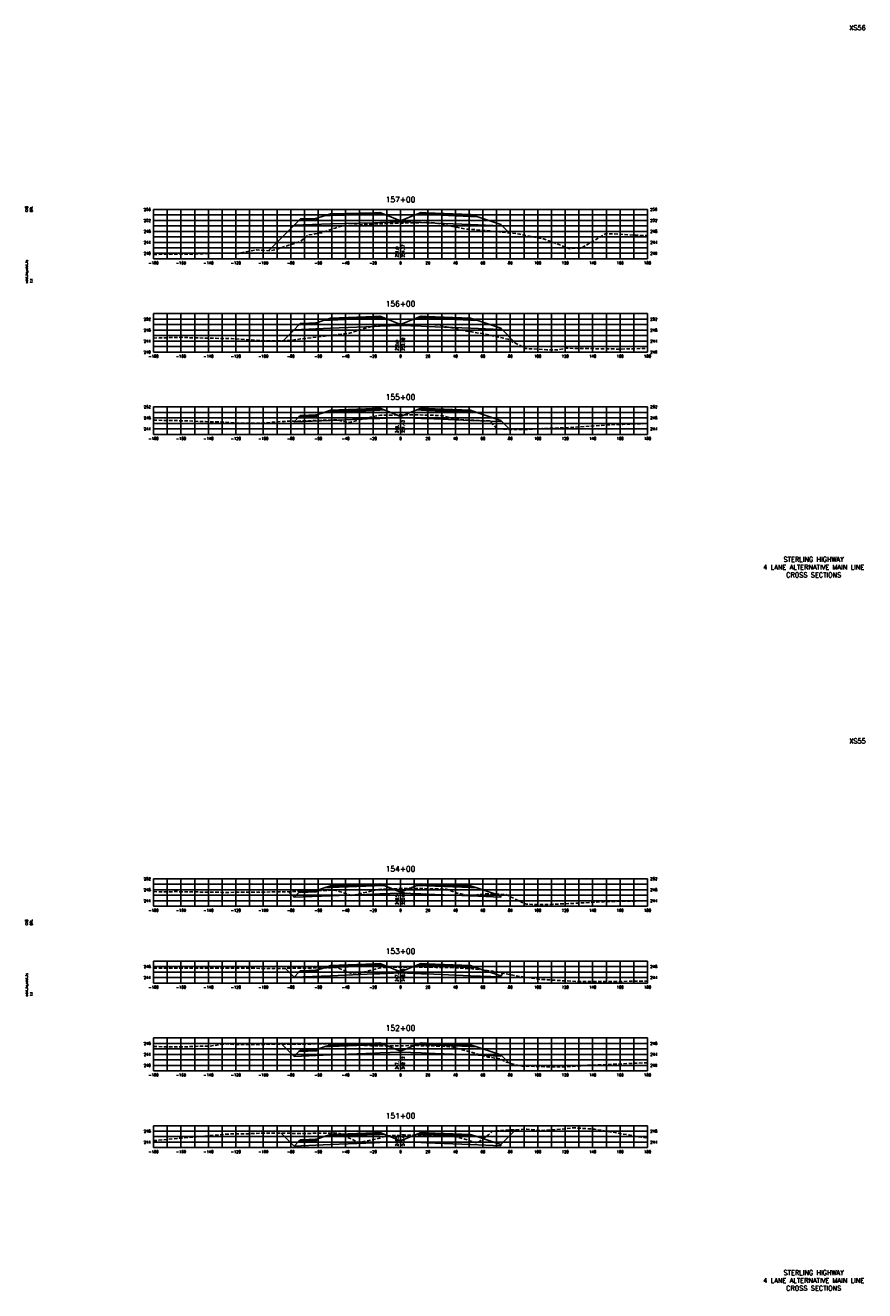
# Model space of a CAD drawing. Extents: x 37 to 9410, y 16 to 8218.
# Tile 17 of 110: x 2227 to 2838, y 3136 to 4058. Entities that reach past the tile are written whole.
import ezdxf
from ezdxf.enums import TextEntityAlignment as Align

# ---------------------------------------------------------------- set-up
doc = ezdxf.new("R2010")
doc.units = 0
doc.header["$LTSCALE"] = 20
doc.header["$MEASUREMENT"] = 0
doc.linetypes.add('HIDDEN_050%', pattern=[0.1875, 0.125, -0.0625])
for name, color, linetype in [('S-AT-TXT175', 6, 'Continuous'), ('S-AT-TXT80', 1, 'Continuous'), ('XDATUM', 3, 'Continuous'), ('XEG', 1, 'HIDDEN_050%'), ('XFG', 2, 'Continuous'), ('XGRID', 251, 'Continuous'), ('XGRIDT', 2, 'Continuous'), ('XREF-BORDER', 7, 'Continuous')]:
    doc.layers.add(name, color=color, linetype=linetype)
doc.styles.add('L100', font='simplex.shx', dxfattribs={"height": 2})
doc.styles.add('L175', font='ROMANSM.shx', dxfattribs={"height": 3.5})
doc.styles.add('L80', font='ROMANSM.shx', dxfattribs={"height": 1.6})

# ---------------------------------------------------------------- blocks, each defined once
blk = doc.blocks.new('03025_00_att1')
at = {"layer": 'S-AT-TXT175', "style": 'L175'}
for tag, p in [('NUM', (32.402, 20.822)), ('LINE1', (30.64, 1.444)), ('LINE2', (30.64, 1.161)), ('LINE3', (30.64, 0.877))]:
    blk.add_attdef(tag, text='', height=0.175, dxfattribs=at).set_placement(p, align=Align.CENTER)
at = {"layer": 'S-AT-TXT80', "style": 'L80'}
for tag, p in [('DESIGNED', (2.094, 14.201)), ('CHECKED', (2.265, 14.201)), ('DRAFTED', (2.436, 14.201)), ('PCTB', (2.094, 11.605)), ('PSCALE', (2.265, 11.605)), ('PVIEW', (2.436, 11.605))]:
    blk.add_attdef(tag, p, '', height=0.08, rotation=90, dxfattribs=at)

msp = doc.modelspace()

# ---------------------------------------------------------------- linework, layer by layer
at = {"layer": 'XDATUM', "flags": 128}
for points in [[(2403.88, 3893.92), (2422.41, 3912.45), (2449, 3913.51), (2481, 3914.21), (2485, 3914.37), (2500, 3914.97), (2515, 3914.37), (2519, 3914.21), (2551, 3912.93), (2573, 3912.05), (2573, 3912.94), (2579.05, 3906.88)], [(2414.38, 3828.25), (2422.41, 3836.28), (2449, 3837.35), (2481, 3838.63), (2485, 3838.79), (2500, 3839.39), (2515, 3838.79), (2519, 3838.63), (2551, 3837.35), (2573, 3836.47), (2573, 3837.35), (2584.04, 3826.32)], [(2421.91, 3769.66), (2422.41, 3769.16), (2449, 3770.22), (2481, 3771.5), (2485, 3771.66), (2500, 3772.26), (2515, 3771.66), (2519, 3771.5), (2551, 3770.22), (2573, 3769.34), (2573, 3770.23), (2579.59, 3763.64)], [(2418.31, 3426.6), (2422.41, 3422.5), (2449, 3423.56), (2481, 3424.84), (2485, 3425), (2500, 3425.6), (2515, 3425), (2519, 3424.84), (2551, 3423.56), (2573, 3422.68), (2573, 3423.57), (2574.02, 3424.59)], [(2415.99, 3370.72), (2422.41, 3364.3), (2449, 3365.36), (2481, 3366.64), (2485, 3366.8), (2500, 3367.4), (2515, 3366.8), (2519, 3366.64), (2551, 3365.36), (2573, 3364.48), (2573, 3365.37), (2574.82, 3367.18)], [(2413.53, 3315.44), (2422.41, 3306.55), (2449, 3307.62), (2481, 3308.9), (2485, 3309.06), (2500, 3309.66), (2515, 3309.06), (2519, 3308.9), (2551, 3307.62), (2573, 3306.74), (2573, 3307.63), (2578.84, 3301.79)], [(2412.95, 3250.6), (2422.41, 3241.14), (2449, 3242.2), (2481, 3243.48), (2485, 3243.64), (2500, 3244.24), (2515, 3243.64), (2519, 3243.48), (2551, 3242.2), (2573, 3241.32), (2573, 3242.21), (2583.87, 3253.08)]]:
    msp.add_lwpolyline(points, dxfattribs=at)
at = {"layer": 'XEG', "flags": 128}
for points in [[(2320, 3891.11), (2321.04, 3891.19), (2339.07, 3891.5), (2349.15, 3891.43), (2365.33, 3892.09), (2381.95, 3891.94), (2395.33, 3894.52), (2405.37, 3893.82), (2409.46, 3894.84), (2427.27, 3900.82), (2432.68, 3905.39), (2436.02, 3905.67), (2437.6, 3906.19), (2442.45, 3906.96), (2448.57, 3909.22), (2450.51, 3909.81), (2452.33, 3910.4), (2455.22, 3911.38), (2458.06, 3912.04), (2458.06, 3912.04), (2458.06, 3912.04), (2473.11, 3912.96), (2473.32, 3912.97), (2473.59, 3912.98), (2500, 3914.03), (2501.51, 3914.09), (2512.93, 3914.26), (2521.05, 3914.49), (2522.81, 3914.27), (2524.97, 3914.12), (2537.82, 3911.6), (2546.54, 3909.82), (2558.79, 3908.93), (2561.47, 3908.72), (2581.77, 3906.6), (2584.77, 3906.31), (2586.86, 3905.93), (2604.41, 3902.53), (2621.99, 3895.85), (2623.16, 3895.38), (2631.61, 3895.9), (2631.98, 3895.94), (2647.69, 3905.21), (2649.33, 3906.26), (2650.41, 3906.38), (2673.04, 3905.14), (2677.46, 3904.98), (2680, 3905.04)], [(2320, 3830.24), (2331.2, 3830.52), (2339.81, 3830.76), (2349.22, 3830.37), (2376.88, 3829.8), (2399.85, 3828.25), (2410.11, 3828.15), (2415.47, 3828.28), (2420.69, 3828.74), (2459.55, 3833.36), (2460.98, 3833.49), (2461.91, 3833.46), (2466.59, 3835.06), (2478.97, 3838.67), (2482.58, 3839.33), (2482.81, 3839.37), (2483.72, 3839.41), (2500, 3839.93), (2503.34, 3840.03), (2522.95, 3840.02), (2523.17, 3840.02), (2527.9, 3839.74), (2527.93, 3839.74), (2534.86, 3838.19), (2546.74, 3835.54), (2547.14, 3835.49), (2548.12, 3835.32), (2564.49, 3832.64), (2567.12, 3831.86), (2578.39, 3829.3), (2584.19, 3826.23), (2591.17, 3822.6), (2606.73, 3821.71), (2612.79, 3821.62), (2614.29, 3821.58), (2618.86, 3822.34), (2620.56, 3822.8), (2659.5, 3822.2), (2669.12, 3822.36), (2680, 3822.74)], [(2320, 3770.3), (2329.2, 3770.15), (2341.57, 3769.94), (2357.87, 3769.28), (2371.66, 3768.99), (2383.06, 3768.1), (2398.23, 3768.18), (2414.54, 3769.46), (2434.98, 3770.02), (2453.72, 3770.62), (2456.59, 3769.77), (2462.5, 3768.68), (2482.38, 3773.56), (2482.48, 3773.59), (2482.5, 3773.59), (2485.55, 3773.93), (2485.73, 3773.93), (2500, 3774.24), (2505.37, 3774.35), (2524.71, 3773.88), (2525.43, 3773.87), (2525.56, 3773.86), (2530.88, 3773.54), (2540.51, 3770.92), (2540.69, 3770.88), (2541.11, 3770.83), (2545.43, 3770.64), (2564.86, 3769.78), (2569.97, 3764.54), (2570.64, 3764.09), (2574.7, 3763.72), (2589.21, 3763.49), (2602.88, 3764.18), (2618.24, 3764.77), (2657.4, 3767.24), (2660.78, 3767.26), (2662.1, 3767.26), (2680, 3767.92)], [(2320, 3426.63), (2330.15, 3426.5), (2335.2, 3426.65), (2369.94, 3426.11), (2371.1, 3426.1), (2372.01, 3426.08), (2372.99, 3426.09), (2413.77, 3426.46), (2414.94, 3426.49), (2452.32, 3427.74), (2455.37, 3426.74), (2464.62, 3423.8), (2479.24, 3427.18), (2483.94, 3428.19), (2486.64, 3428.47), (2487.34, 3428.54), (2493.49, 3428.74), (2500, 3428.91), (2507.28, 3429.1), (2521.9, 3428.73), (2527.43, 3428.59), (2528.62, 3428.56), (2533.47, 3428.37), (2534.84, 3427.91), (2541.13, 3425.64), (2548.61, 3424.04), (2550.34, 3423.61), (2561.62, 3425.05), (2563.13, 3425.18), (2567.12, 3424.98), (2577.18, 3424.41), (2585.69, 3420.15), (2591.72, 3417.39), (2607.4, 3417.32), (2608.2, 3417.38), (2608.55, 3417.33), (2612.86, 3417.5), (2623.03, 3417.91), (2631.22, 3418.37), (2647.97, 3419.29), (2652.44, 3419.49), (2653.13, 3419.48), (2654.32, 3419.5), (2680, 3419.96)], [(2320, 3370.78), (2324.95, 3370.83), (2333.92, 3370.86), (2341.68, 3370.87), (2369.97, 3370.93), (2381.22, 3370.77), (2411.55, 3370.66), (2432.75, 3370.91), (2453.68, 3371.26), (2463.71, 3367.23), (2465.97, 3366.37), (2471.15, 3367.56), (2485.28, 3371.01), (2487.58, 3371.21), (2489.19, 3371.41), (2499.55, 3371.55), (2500, 3371.56), (2509.35, 3371.74), (2525.82, 3371.43), (2536.77, 3371.21), (2543.98, 3370.88), (2552.32, 3370.41), (2557.2, 3369.91), (2563.24, 3369.19), (2567.21, 3368.62), (2569.1, 3368.35), (2570.81, 3368.13), (2579.78, 3366.02), (2591.61, 3364.09), (2594.33, 3363.71), (2601.9, 3362.65), (2604.79, 3362.46), (2627.94, 3361.15), (2629.63, 3361.14), (2656.33, 3361.01), (2668.59, 3361.34), (2680, 3361.28)], [(2320, 3313.64), (2343.38, 3313.51), (2352.52, 3313.9), (2361.3, 3314), (2372.26, 3315.73), (2379.04, 3315.21), (2382.41, 3315.18), (2400.55, 3315.31), (2425.35, 3315.55), (2429.06, 3315.48), (2435.25, 3315.49), (2439.35, 3315.73), (2440.91, 3315.73), (2441.23, 3315.71), (2441.76, 3315.7), (2453.28, 3315.65), (2462.52, 3315.14), (2466.52, 3314.88), (2472.36, 3314.61), (2478.32, 3314.3), (2484, 3314.05), (2495.05, 3314.23), (2500, 3314.29), (2510.74, 3314.42), (2519.4, 3314.24), (2530.91, 3313.97), (2535.78, 3313.51), (2538.24, 3313.32), (2561.49, 3306.71), (2563.86, 3305.99), (2566.5, 3305.66), (2573, 3304.71), (2576.76, 3302.35), (2583.62, 3300.49), (2588.67, 3299.5), (2612.57, 3298.78), (2628.2, 3299.3), (2635.77, 3299.99), (2646.71, 3300.37), (2680, 3301.94)], [(2320, 3245.1), (2322.83, 3245.31), (2351.11, 3247.94), (2368.63, 3249.42), (2378.01, 3250.14), (2385.87, 3250.03), (2402.07, 3250.67), (2409.74, 3250.67), (2428.67, 3250.22), (2435.26, 3250.43), (2451.71, 3250.68), (2453.03, 3250.5), (2455.85, 3250.32), (2461.09, 3247.68), (2469.4, 3243.68), (2474.14, 3244.66), (2482.79, 3246.34), (2485.75, 3247.29), (2489.04, 3248.28), (2490.29, 3248.4), (2493.01, 3248.91), (2500, 3248.97), (2507.74, 3249.02), (2512.34, 3249.03), (2517.2, 3248.93), (2532.46, 3248.57), (2537.27, 3248.2), (2540.28, 3247.99), (2549.34, 3245.38), (2554.36, 3243.83), (2555.37, 3243.77), (2556.52, 3243.72), (2564, 3249.41), (2567.02, 3251.97), (2568.63, 3252.12), (2578.82, 3252.77), (2592, 3253.57), (2600.57, 3252.61), (2602.08, 3252.51), (2603.03, 3252.5), (2619.88, 3253.74), (2624.29, 3254.21), (2626.25, 3254.45), (2641.55, 3253.46), (2675.6, 3247.62), (2680, 3247.22)]]:
    msp.add_lwpolyline(points, dxfattribs=at)
at = {"layer": 'XFG', "flags": 128}
for points in [[(2485, 3920.71), (2481, 3920.55), (2449, 3919.85), (2449, 3920.85), (2444.43, 3919.33), (2449, 3919.51), (2481, 3920.21), (2485, 3920.37), (2488.05, 3920.49), (2485, 3921.71), (2485, 3920.71)], [(2485, 3921.71), (2481, 3921.55), (2449, 3920.85), (2449, 3920.51), (2481, 3921.21), (2485, 3921.37), (2485, 3921.71)], [(2485, 3921.37), (2481, 3921.21), (2449, 3920.51), (2449, 3919.85), (2481, 3920.55), (2485, 3920.71), (2485, 3921.37)], [(2515, 3921.71), (2511.95, 3920.49), (2515, 3920.37), (2519, 3920.21), (2551, 3918.93), (2555.57, 3918.75), (2551, 3920.27), (2551, 3919.27), (2519, 3920.55), (2515, 3920.71), (2515, 3921.71)], [(2515, 3921.71), (2515, 3921.37), (2519, 3921.21), (2551, 3919.93), (2551, 3920.27), (2519, 3921.55), (2515, 3921.71)], [(2515, 3921.37), (2515, 3920.71), (2519, 3920.55), (2551, 3919.27), (2551, 3919.93), (2519, 3921.21), (2515, 3921.37)], [(2422.41, 3912.45), (2422.41, 3912.45), (2403.88, 3893.92)], [(2500, 3915.71), (2488.05, 3920.49), (2485, 3920.37), (2481, 3920.21), (2449, 3919.51), (2444.43, 3919.33), (2439, 3917.52), (2439, 3916.52), (2425.96, 3916), (2422.41, 3912.45), (2449, 3913.51), (2481, 3914.21), (2485, 3914.37), (2500, 3914.97), (2500, 3915.71)], [(2439, 3917.52), (2438, 3917.48), (2438, 3917.14), (2428, 3916.74), (2428, 3917.08), (2427, 3917.04), (2425.96, 3916), (2439, 3916.52), (2439, 3917.52)], [(2438, 3917.48), (2428, 3917.08), (2428, 3916.74), (2438, 3917.14), (2438, 3917.48)], [(2500, 3915.71), (2511.95, 3920.49), (2515, 3920.37), (2519, 3920.21), (2551, 3918.93), (2555.57, 3918.75), (2573, 3912.94), (2573, 3912.05), (2551, 3912.93), (2519, 3914.21), (2515, 3914.37), (2500, 3914.97)], [(2573, 3912.94), (2573, 3912.94), (2579.05, 3906.88)], [(2500, 3840.13), (2488.05, 3844.91), (2485, 3844.79), (2481, 3844.63), (2449, 3843.35), (2444.43, 3843.16), (2439, 3841.35), (2439, 3840.35), (2425.96, 3839.83), (2422.41, 3836.28), (2449, 3837.35), (2481, 3838.63), (2485, 3838.79), (2500, 3839.39), (2500, 3840.13)], [(2439, 3841.35), (2438, 3841.31), (2438, 3840.97), (2428, 3840.57), (2428, 3840.91), (2427, 3840.87), (2425.96, 3839.83), (2439, 3840.35), (2439, 3841.35)], [(2438, 3841.31), (2428, 3840.91), (2428, 3840.57), (2438, 3840.97), (2438, 3841.31)], [(2485, 3845.13), (2481, 3844.97), (2449, 3843.69), (2449, 3844.69), (2444.43, 3843.16), (2449, 3843.35), (2481, 3844.63), (2485, 3844.79), (2488.05, 3844.91), (2485, 3846.13), (2485, 3845.13)], [(2485, 3846.13), (2481, 3845.97), (2449, 3844.69), (2449, 3844.35), (2481, 3845.63), (2485, 3845.79), (2485, 3846.13)], [(2485, 3845.79), (2481, 3845.63), (2449, 3844.35), (2449, 3843.69), (2481, 3844.97), (2485, 3845.13), (2485, 3845.79)], [(2500, 3840.13), (2511.95, 3844.91), (2515, 3844.79), (2519, 3844.63), (2551, 3843.35), (2555.57, 3843.16), (2573, 3837.35), (2573, 3836.47), (2551, 3837.35), (2519, 3838.63), (2515, 3838.79), (2500, 3839.39)], [(2515, 3846.13), (2511.95, 3844.91), (2515, 3844.79), (2519, 3844.63), (2551, 3843.35), (2555.57, 3843.16), (2551, 3844.69), (2551, 3843.69), (2519, 3844.97), (2515, 3845.13), (2515, 3846.13)], [(2515, 3846.13), (2515, 3845.79), (2519, 3845.63), (2551, 3844.35), (2551, 3844.69), (2519, 3845.97), (2515, 3846.13)], [(2515, 3845.79), (2515, 3845.13), (2519, 3844.97), (2551, 3843.69), (2551, 3844.35), (2519, 3845.63), (2515, 3845.79)], [(2422.41, 3836.28), (2422.41, 3836.28), (2414.38, 3828.25)], [(2573, 3837.35), (2573, 3837.35), (2584.04, 3826.32)], [(2500, 3773), (2488.05, 3777.79), (2485, 3777.66), (2481, 3777.5), (2449, 3776.22), (2444.43, 3776.04), (2439, 3774.23), (2439, 3773.23), (2425.96, 3772.71), (2422.41, 3769.16), (2449, 3770.22), (2481, 3771.5), (2485, 3771.66), (2500, 3772.26), (2500, 3773)], [(2439, 3774.23), (2438, 3774.19), (2438, 3773.85), (2428, 3773.45), (2428, 3773.79), (2427, 3773.75), (2425.96, 3772.71), (2439, 3773.23), (2439, 3774.23)], [(2438, 3774.19), (2428, 3773.79), (2428, 3773.45), (2438, 3773.85), (2438, 3774.19)], [(2485, 3778), (2481, 3777.84), (2449, 3776.56), (2449, 3777.56), (2444.43, 3776.04), (2449, 3776.22), (2481, 3777.5), (2485, 3777.66), (2488.05, 3777.79), (2485, 3779), (2485, 3778)], [(2485, 3779), (2481, 3778.84), (2449, 3777.56), (2449, 3777.22), (2481, 3778.5), (2485, 3778.66), (2485, 3779)], [(2485, 3778.66), (2481, 3778.5), (2449, 3777.22), (2449, 3776.56), (2481, 3777.84), (2485, 3778), (2485, 3778.66)], [(2500, 3773), (2511.95, 3777.79), (2515, 3777.66), (2519, 3777.5), (2551, 3776.22), (2555.57, 3776.04), (2573, 3770.23), (2573, 3769.34), (2551, 3770.22), (2519, 3771.5), (2515, 3771.66), (2500, 3772.26)], [(2515, 3779), (2511.95, 3777.79), (2515, 3777.66), (2519, 3777.5), (2551, 3776.22), (2555.57, 3776.04), (2551, 3777.56), (2551, 3776.56), (2519, 3777.84), (2515, 3778), (2515, 3779)], [(2515, 3779), (2515, 3778.66), (2519, 3778.5), (2551, 3777.22), (2551, 3777.56), (2519, 3778.84), (2515, 3779)], [(2515, 3778.66), (2515, 3778), (2519, 3777.84), (2551, 3776.56), (2551, 3777.22), (2519, 3778.5), (2515, 3778.66)], [(2422.41, 3769.16), (2422.41, 3769.16), (2421.91, 3769.66)], [(2573, 3770.23), (2573, 3770.23), (2579.59, 3763.64)], [(2485, 3431.34), (2481, 3431.18), (2449, 3429.9), (2449, 3430.9), (2444.43, 3429.38), (2449, 3429.56), (2481, 3430.84), (2485, 3431), (2488.05, 3431.12), (2485, 3432.34), (2485, 3431.34)], [(2485, 3432.34), (2481, 3432.18), (2449, 3430.9), (2449, 3430.56), (2481, 3431.84), (2485, 3432), (2485, 3432.34)], [(2485, 3432), (2481, 3431.84), (2449, 3430.56), (2449, 3429.9), (2481, 3431.18), (2485, 3431.34), (2485, 3432)], [(2515, 3432.34), (2511.95, 3431.12), (2515, 3431), (2519, 3430.84), (2551, 3429.56), (2555.57, 3429.38), (2551, 3430.9), (2551, 3429.9), (2519, 3431.18), (2515, 3431.34), (2515, 3432.34)], [(2515, 3432.34), (2515, 3432), (2519, 3431.84), (2551, 3430.56), (2551, 3430.9), (2519, 3432.18), (2515, 3432.34)], [(2515, 3432), (2515, 3431.34), (2519, 3431.18), (2551, 3429.9), (2551, 3430.56), (2519, 3431.84), (2515, 3432)], [(2422.41, 3422.5), (2422.41, 3422.5), (2418.31, 3426.6)], [(2500, 3426.34), (2488.05, 3431.12), (2485, 3431), (2481, 3430.84), (2449, 3429.56), (2444.43, 3429.38), (2439, 3427.57), (2439, 3426.57), (2425.96, 3426.05), (2422.41, 3422.5), (2449, 3423.56), (2481, 3424.84), (2485, 3425), (2500, 3425.6), (2500, 3426.34)], [(2439, 3427.57), (2438, 3427.53), (2438, 3427.19), (2428, 3426.79), (2428, 3427.13), (2427, 3427.09), (2425.96, 3426.05), (2439, 3426.57), (2439, 3427.57)], [(2438, 3427.53), (2428, 3427.13), (2428, 3426.79), (2438, 3427.19), (2438, 3427.53)], [(2500, 3426.34), (2511.95, 3431.12), (2515, 3431), (2519, 3430.84), (2551, 3429.56), (2555.57, 3429.38), (2573, 3423.57), (2573, 3422.68), (2551, 3423.56), (2519, 3424.84), (2515, 3425), (2500, 3425.6)], [(2573, 3423.57), (2573, 3423.57), (2574.02, 3424.59)], [(2422.41, 3364.3), (2422.41, 3364.3), (2415.99, 3370.72)], [(2500, 3368.14), (2488.05, 3372.92), (2485, 3372.8), (2481, 3372.64), (2449, 3371.36), (2444.43, 3371.18), (2439, 3369.37), (2439, 3368.37), (2425.96, 3367.85), (2422.41, 3364.3), (2449, 3365.36), (2481, 3366.64), (2485, 3366.8), (2500, 3367.4), (2500, 3368.14)], [(2439, 3369.37), (2438, 3369.33), (2438, 3368.99), (2428, 3368.59), (2428, 3368.93), (2427, 3368.89), (2425.96, 3367.85), (2439, 3368.37), (2439, 3369.37)], [(2438, 3369.33), (2428, 3368.93), (2428, 3368.59), (2438, 3368.99), (2438, 3369.33)], [(2485, 3373.14), (2481, 3372.98), (2449, 3371.7), (2449, 3372.7), (2444.43, 3371.18), (2449, 3371.36), (2481, 3372.64), (2485, 3372.8), (2488.05, 3372.92), (2485, 3374.14), (2485, 3373.14)], [(2485, 3374.14), (2481, 3373.98), (2449, 3372.7), (2449, 3372.36), (2481, 3373.64), (2485, 3373.8), (2485, 3374.14)], [(2485, 3373.8), (2481, 3373.64), (2449, 3372.36), (2449, 3371.7), (2481, 3372.98), (2485, 3373.14), (2485, 3373.8)], [(2500, 3368.14), (2511.95, 3372.92), (2515, 3372.8), (2519, 3372.64), (2551, 3371.36), (2555.57, 3371.18), (2573, 3365.37), (2573, 3364.48), (2551, 3365.36), (2519, 3366.64), (2515, 3366.8), (2500, 3367.4)], [(2515, 3374.14), (2511.95, 3372.92), (2515, 3372.8), (2519, 3372.64), (2551, 3371.36), (2555.57, 3371.18), (2551, 3372.7), (2551, 3371.7), (2519, 3372.98), (2515, 3373.14), (2515, 3374.14)], [(2515, 3374.14), (2515, 3373.8), (2519, 3373.64), (2551, 3372.36), (2551, 3372.7), (2519, 3373.98), (2515, 3374.14)], [(2515, 3373.8), (2515, 3373.14), (2519, 3372.98), (2551, 3371.7), (2551, 3372.36), (2519, 3373.64), (2515, 3373.8)], [(2573, 3365.37), (2573, 3365.37), (2574.82, 3367.18)], [(2422.41, 3306.55), (2422.41, 3306.55), (2413.53, 3315.44)], [(2500, 3310.4), (2488.05, 3315.18), (2485, 3315.06), (2481, 3314.9), (2449, 3313.62), (2444.43, 3313.44), (2439, 3311.63), (2439, 3310.63), (2425.96, 3310.1), (2422.41, 3306.55), (2449, 3307.62), (2481, 3308.9), (2485, 3309.06), (2500, 3309.66), (2500, 3310.4)], [(2485, 3315.4), (2481, 3315.24), (2449, 3313.96), (2449, 3314.96), (2444.43, 3313.44), (2449, 3313.62), (2481, 3314.9), (2485, 3315.06), (2488.05, 3315.18), (2485, 3316.4), (2485, 3315.4)], [(2485, 3316.4), (2481, 3316.24), (2449, 3314.96), (2449, 3314.62), (2481, 3315.9), (2485, 3316.06), (2485, 3316.4)], [(2485, 3316.06), (2481, 3315.9), (2449, 3314.62), (2449, 3313.96), (2481, 3315.24), (2485, 3315.4), (2485, 3316.06)], [(2500, 3310.4), (2511.95, 3315.18), (2515, 3315.06), (2519, 3314.9), (2551, 3313.62), (2555.57, 3313.44), (2573, 3307.63), (2573, 3306.74), (2551, 3307.62), (2519, 3308.9), (2515, 3309.06), (2500, 3309.66)], [(2515, 3316.4), (2511.95, 3315.18), (2515, 3315.06), (2519, 3314.9), (2551, 3313.62), (2555.57, 3313.44), (2551, 3314.96), (2551, 3313.96), (2519, 3315.24), (2515, 3315.4), (2515, 3316.4)], [(2515, 3316.4), (2515, 3316.06), (2519, 3315.9), (2551, 3314.62), (2551, 3314.96), (2519, 3316.24), (2515, 3316.4)], [(2515, 3316.06), (2515, 3315.4), (2519, 3315.24), (2551, 3313.96), (2551, 3314.62), (2519, 3315.9), (2515, 3316.06)], [(2439, 3311.63), (2438, 3311.59), (2438, 3311.25), (2428, 3310.85), (2428, 3311.19), (2427, 3311.15), (2425.96, 3310.1), (2439, 3310.63), (2439, 3311.63)], [(2438, 3311.59), (2428, 3311.19), (2428, 3310.85), (2438, 3311.25), (2438, 3311.59)], [(2573, 3307.63), (2573, 3307.63), (2578.84, 3301.79)], [(2422.41, 3241.14), (2422.41, 3241.14), (2412.95, 3250.6)], [(2500, 3244.98), (2488.05, 3249.77), (2485, 3249.64), (2481, 3249.48), (2449, 3248.2), (2444.43, 3248.02), (2439, 3246.21), (2439, 3245.21), (2425.96, 3244.69), (2422.41, 3241.14), (2449, 3242.2), (2481, 3243.48), (2485, 3243.64), (2500, 3244.24), (2500, 3244.98)], [(2485, 3249.98), (2481, 3249.82), (2449, 3248.54), (2449, 3249.54), (2444.43, 3248.02), (2449, 3248.2), (2481, 3249.48), (2485, 3249.64), (2488.05, 3249.77), (2485, 3250.98), (2485, 3249.98)], [(2485, 3250.98), (2481, 3250.82), (2449, 3249.54), (2449, 3249.2), (2481, 3250.48), (2485, 3250.64), (2485, 3250.98)], [(2485, 3250.64), (2481, 3250.48), (2449, 3249.2), (2449, 3248.54), (2481, 3249.82), (2485, 3249.98), (2485, 3250.64)], [(2500, 3244.98), (2511.95, 3249.77), (2515, 3249.64), (2519, 3249.48), (2551, 3248.2), (2555.57, 3248.02), (2573, 3242.21), (2573, 3241.32), (2551, 3242.2), (2519, 3243.48), (2515, 3243.64), (2500, 3244.24)], [(2515, 3250.98), (2511.95, 3249.77), (2515, 3249.64), (2519, 3249.48), (2551, 3248.2), (2555.57, 3248.02), (2551, 3249.54), (2551, 3248.54), (2519, 3249.82), (2515, 3249.98), (2515, 3250.98)], [(2515, 3250.98), (2515, 3250.64), (2519, 3250.48), (2551, 3249.2), (2551, 3249.54), (2519, 3250.82), (2515, 3250.98)], [(2515, 3250.64), (2515, 3249.98), (2519, 3249.82), (2551, 3248.54), (2551, 3249.2), (2519, 3250.48), (2515, 3250.64)], [(2573, 3242.21), (2573, 3242.21), (2583.87, 3253.08)], [(2439, 3246.21), (2438, 3246.17), (2438, 3245.83), (2428, 3245.43), (2428, 3245.77), (2427, 3245.73), (2425.96, 3244.69), (2439, 3245.21), (2439, 3246.21)], [(2438, 3246.17), (2428, 3245.77), (2428, 3245.43), (2438, 3245.83), (2438, 3246.17)]]:
    msp.add_lwpolyline(points, dxfattribs=at)
at = {"layer": 'XGRID'}
for p, q in [((2320, 3888), (2320, 3924)), ((2320, 3924), (2680, 3924)), ((2330, 3888), (2330, 3924)), ((2340, 3888), (2340, 3924)), ((2350, 3888), (2350, 3924)), ((2360, 3888), (2360, 3924)), ((2370, 3888), (2370, 3924)), ((2380, 3888), (2380, 3924)), ((2390, 3888), (2390, 3924)), ((2400, 3888), (2400, 3924)), ((2410, 3888), (2410, 3924)), ((2420, 3888), (2420, 3924)), ((2430, 3888), (2430, 3924)), ((2440, 3888), (2440, 3924)), ((2450, 3888), (2450, 3924)), ((2460, 3888), (2460, 3924)), ((2470, 3888), (2470, 3924)), ((2480, 3888), (2480, 3924)), ((2490, 3888), (2490, 3924)), ((2500, 3888), (2500, 3924)), ((2510, 3888), (2510, 3924)), ((2520, 3888), (2520, 3924)), ((2530, 3888), (2530, 3924)), ((2540, 3888), (2540, 3924)), ((2550, 3888), (2550, 3924)), ((2560, 3888), (2560, 3924)), ((2570, 3888), (2570, 3924)), ((2580, 3888), (2580, 3924)), ((2590, 3888), (2590, 3924)), ((2600, 3888), (2600, 3924)), ((2610, 3888), (2610, 3924)), ((2620, 3888), (2620, 3924)), ((2630, 3888), (2630, 3924)), ((2640, 3888), (2640, 3924)), ((2650, 3888), (2650, 3924)), ((2660, 3888), (2660, 3924)), ((2670, 3888), (2670, 3924)), ((2680, 3888), (2680, 3924)), ((2320, 3920), (2680, 3920)), ((2320, 3916), (2680, 3916)), ((2320, 3912), (2680, 3912)), ((2320, 3908), (2680, 3908)), ((2320, 3904), (2680, 3904)), ((2320, 3900), (2680, 3900)), ((2320, 3896), (2680, 3896)), ((2320, 3892), (2680, 3892)), ((2320, 3888), (2680, 3888)), ((2320, 3820), (2320, 3848)), ((2320, 3848), (2680, 3848)), ((2330, 3820), (2330, 3848)), ((2340, 3820), (2340, 3848)), ((2350, 3820), (2350, 3848)), ((2360, 3820), (2360, 3848)), ((2370, 3820), (2370, 3848)), ((2380, 3820), (2380, 3848)), ((2390, 3820), (2390, 3848)), ((2400, 3820), (2400, 3848)), ((2410, 3820), (2410, 3848)), ((2420, 3820), (2420, 3848)), ((2430, 3820), (2430, 3848)), ((2440, 3820), (2440, 3848)), ((2450, 3820), (2450, 3848)), ((2460, 3820), (2460, 3848)), ((2470, 3820), (2470, 3848)), ((2480, 3820), (2480, 3848)), ((2490, 3820), (2490, 3848)), ((2500, 3820), (2500, 3848)), ((2510, 3820), (2510, 3848)), ((2520, 3820), (2520, 3848)), ((2530, 3820), (2530, 3848)), ((2540, 3820), (2540, 3848)), ((2550, 3820), (2550, 3848)), ((2560, 3820), (2560, 3848)), ((2570, 3820), (2570, 3848)), ((2580, 3820), (2580, 3848)), ((2590, 3820), (2590, 3848)), ((2600, 3820), (2600, 3848)), ((2610, 3820), (2610, 3848)), ((2620, 3820), (2620, 3848)), ((2630, 3820), (2630, 3848)), ((2640, 3820), (2640, 3848)), ((2650, 3820), (2650, 3848)), ((2660, 3820), (2660, 3848)), ((2670, 3820), (2670, 3848)), ((2680, 3820), (2680, 3848)), ((2320, 3844), (2680, 3844)), ((2320, 3840), (2680, 3840)), ((2320, 3836), (2680, 3836)), ((2320, 3832), (2680, 3832)), ((2320, 3828), (2680, 3828)), ((2320, 3824), (2680, 3824)), ((2320, 3820), (2680, 3820)), ((2320, 3760), (2320, 3780)), ((2320, 3780), (2680, 3780)), ((2320, 3776), (2680, 3776)), ((2330, 3760), (2330, 3780)), ((2340, 3760), (2340, 3780)), ((2350, 3760), (2350, 3780)), ((2360, 3760), (2360, 3780)), ((2370, 3760), (2370, 3780)), ((2380, 3760), (2380, 3780)), ((2390, 3760), (2390, 3780)), ((2400, 3760), (2400, 3780)), ((2410, 3760), (2410, 3780)), ((2420, 3760), (2420, 3780)), ((2430, 3760), (2430, 3780)), ((2440, 3760), (2440, 3780)), ((2450, 3760), (2450, 3780)), ((2460, 3760), (2460, 3780)), ((2470, 3760), (2470, 3780)), ((2480, 3760), (2480, 3780)), ((2490, 3760), (2490, 3780)), ((2500, 3760), (2500, 3780)), ((2510, 3760), (2510, 3780)), ((2520, 3760), (2520, 3780)), ((2530, 3760), (2530, 3780)), ((2540, 3760), (2540, 3780)), ((2550, 3760), (2550, 3780)), ((2560, 3760), (2560, 3780)), ((2570, 3760), (2570, 3780)), ((2580, 3760), (2580, 3780)), ((2590, 3760), (2590, 3780)), ((2600, 3760), (2600, 3780)), ((2610, 3760), (2610, 3780)), ((2620, 3760), (2620, 3780)), ((2630, 3760), (2630, 3780)), ((2640, 3760), (2640, 3780)), ((2650, 3760), (2650, 3780)), ((2660, 3760), (2660, 3780)), ((2670, 3760), (2670, 3780)), ((2680, 3760), (2680, 3780)), ((2320, 3772), (2680, 3772)), ((2320, 3768), (2680, 3768)), ((2320, 3764), (2680, 3764)), ((2320, 3760), (2680, 3760)), ((2320, 3416), (2320, 3436)), ((2320, 3436), (2680, 3436)), ((2320, 3432), (2680, 3432)), ((2330, 3416), (2330, 3436)), ((2340, 3416), (2340, 3436)), ((2350, 3416), (2350, 3436)), ((2360, 3416), (2360, 3436)), ((2370, 3416), (2370, 3436)), ((2380, 3416), (2380, 3436)), ((2390, 3416), (2390, 3436)), ((2400, 3416), (2400, 3436)), ((2410, 3416), (2410, 3436)), ((2420, 3416), (2420, 3436)), ((2430, 3416), (2430, 3436)), ((2440, 3416), (2440, 3436)), ((2450, 3416), (2450, 3436)), ((2460, 3416), (2460, 3436)), ((2470, 3416), (2470, 3436)), ((2480, 3416), (2480, 3436)), ((2490, 3416), (2490, 3436)), ((2500, 3416), (2500, 3436)), ((2510, 3416), (2510, 3436)), ((2520, 3416), (2520, 3436)), ((2530, 3416), (2530, 3436)), ((2540, 3416), (2540, 3436)), ((2550, 3416), (2550, 3436)), ((2560, 3416), (2560, 3436)), ((2570, 3416), (2570, 3436)), ((2580, 3416), (2580, 3436)), ((2590, 3416), (2590, 3436)), ((2600, 3416), (2600, 3436)), ((2610, 3416), (2610, 3436)), ((2620, 3416), (2620, 3436)), ((2630, 3416), (2630, 3436)), ((2640, 3416), (2640, 3436)), ((2650, 3416), (2650, 3436)), ((2660, 3416), (2660, 3436)), ((2670, 3416), (2670, 3436)), ((2680, 3416), (2680, 3436)), ((2320, 3428), (2680, 3428)), ((2320, 3424), (2680, 3424)), ((2320, 3420), (2680, 3420)), ((2320, 3416), (2680, 3416)), ((2320, 3360), (2320, 3376)), ((2320, 3376), (2680, 3376)), ((2320, 3372), (2680, 3372)), ((2320, 3368), (2680, 3368)), ((2330, 3360), (2330, 3376)), ((2340, 3360), (2340, 3376)), ((2350, 3360), (2350, 3376)), ((2360, 3360), (2360, 3376)), ((2370, 3360), (2370, 3376)), ((2380, 3360), (2380, 3376)), ((2390, 3360), (2390, 3376)), ((2400, 3360), (2400, 3376)), ((2410, 3360), (2410, 3376)), ((2420, 3360), (2420, 3376)), ((2430, 3360), (2430, 3376)), ((2440, 3360), (2440, 3376)), ((2450, 3360), (2450, 3376)), ((2460, 3360), (2460, 3376)), ((2470, 3360), (2470, 3376)), ((2480, 3360), (2480, 3376)), ((2490, 3360), (2490, 3376)), ((2500, 3360), (2500, 3376)), ((2510, 3360), (2510, 3376)), ((2520, 3360), (2520, 3376)), ((2530, 3360), (2530, 3376)), ((2540, 3360), (2540, 3376)), ((2550, 3360), (2550, 3376)), ((2560, 3360), (2560, 3376)), ((2570, 3360), (2570, 3376)), ((2580, 3360), (2580, 3376)), ((2590, 3360), (2590, 3376)), ((2600, 3360), (2600, 3376)), ((2610, 3360), (2610, 3376)), ((2620, 3360), (2620, 3376)), ((2630, 3360), (2630, 3376)), ((2640, 3360), (2640, 3376)), ((2650, 3360), (2650, 3376)), ((2660, 3360), (2660, 3376)), ((2670, 3360), (2670, 3376)), ((2680, 3360), (2680, 3376)), ((2320, 3364), (2680, 3364)), ((2320, 3360), (2680, 3360)), ((2320, 3296), (2320, 3320)), ((2320, 3320), (2680, 3320)), ((2320, 3316), (2680, 3316)), ((2320, 3312), (2680, 3312)), ((2330, 3296), (2330, 3320)), ((2340, 3296), (2340, 3320)), ((2350, 3296), (2350, 3320)), ((2360, 3296), (2360, 3320)), ((2370, 3296), (2370, 3320)), ((2380, 3296), (2380, 3320)), ((2390, 3296), (2390, 3320)), ((2400, 3296), (2400, 3320)), ((2410, 3296), (2410, 3320)), ((2420, 3296), (2420, 3320)), ((2430, 3296), (2430, 3320)), ((2440, 3296), (2440, 3320)), ((2450, 3296), (2450, 3320)), ((2460, 3296), (2460, 3320)), ((2470, 3296), (2470, 3320)), ((2480, 3296), (2480, 3320)), ((2490, 3296), (2490, 3320)), ((2500, 3296), (2500, 3320)), ((2510, 3296), (2510, 3320)), ((2520, 3296), (2520, 3320)), ((2530, 3296), (2530, 3320)), ((2540, 3296), (2540, 3320)), ((2550, 3296), (2550, 3320)), ((2560, 3296), (2560, 3320)), ((2570, 3296), (2570, 3320)), ((2580, 3296), (2580, 3320)), ((2590, 3296), (2590, 3320)), ((2600, 3296), (2600, 3320)), ((2610, 3296), (2610, 3320)), ((2620, 3296), (2620, 3320)), ((2630, 3296), (2630, 3320)), ((2640, 3296), (2640, 3320)), ((2650, 3296), (2650, 3320)), ((2660, 3296), (2660, 3320)), ((2670, 3296), (2670, 3320)), ((2680, 3296), (2680, 3320)), ((2320, 3308), (2680, 3308)), ((2320, 3304), (2680, 3304)), ((2320, 3300), (2680, 3300)), ((2320, 3296), (2680, 3296)), ((2320, 3240), (2320, 3256)), ((2320, 3256), (2680, 3256)), ((2320, 3252), (2680, 3252)), ((2320, 3248), (2680, 3248)), ((2330, 3240), (2330, 3256)), ((2340, 3240), (2340, 3256)), ((2350, 3240), (2350, 3256)), ((2360, 3240), (2360, 3256)), ((2370, 3240), (2370, 3256)), ((2380, 3240), (2380, 3256)), ((2390, 3240), (2390, 3256)), ((2400, 3240), (2400, 3256)), ((2410, 3240), (2410, 3256)), ((2420, 3240), (2420, 3256)), ((2430, 3240), (2430, 3256)), ((2440, 3240), (2440, 3256)), ((2450, 3240), (2450, 3256)), ((2460, 3240), (2460, 3256)), ((2470, 3240), (2470, 3256)), ((2480, 3240), (2480, 3256)), ((2490, 3240), (2490, 3256)), ((2500, 3240), (2500, 3256)), ((2510, 3240), (2510, 3256)), ((2520, 3240), (2520, 3256)), ((2530, 3240), (2530, 3256)), ((2540, 3240), (2540, 3256)), ((2550, 3240), (2550, 3256)), ((2560, 3240), (2560, 3256)), ((2570, 3240), (2570, 3256)), ((2580, 3240), (2580, 3256)), ((2590, 3240), (2590, 3256)), ((2600, 3240), (2600, 3256)), ((2610, 3240), (2610, 3256)), ((2620, 3240), (2620, 3256)), ((2630, 3240), (2630, 3256)), ((2640, 3240), (2640, 3256)), ((2650, 3240), (2650, 3256)), ((2660, 3240), (2660, 3256)), ((2670, 3240), (2670, 3256)), ((2680, 3240), (2680, 3256)), ((2320, 3244), (2680, 3244)), ((2320, 3240), (2680, 3240))]:
    msp.add_line(p, q, dxfattribs=at)

# ---------------------------------------------------------------- block references
at = {"layer": 'XREF-BORDER'}
ref = msp.add_blockref('03025_00_att1', (2186.45, 3638.23), dxfattribs=dict(at, xscale=20, yscale=20, zscale=20))
ref.add_attrib('LINE1', 'STERLING HIGHWAY', dxfattribs={"layer": 'S-AT-TXT175', "height": 3.5, "style": 'L175'}).set_placement((2801.07, 3667.1), align=Align.CENTER)
ref.add_attrib('LINE2', '4 LANE ALTERNATIVE MAIN LINE', dxfattribs={"layer": 'S-AT-TXT175', "height": 3.5, "style": 'L175'}).set_placement((2801.07, 3661.44), align=Align.CENTER)
ref.add_attrib('LINE3', 'CROSS SECTIONS', dxfattribs={"layer": 'S-AT-TXT175', "height": 3.5, "style": 'L175'}).set_placement((2801.07, 3655.77), align=Align.CENTER)
ref.add_attrib('NUM', 'XS56', dxfattribs={"layer": 'S-AT-TXT175', "height": 3.5, "style": 'L175'}).set_placement((2833, 4054.66), align=Align.CENTER)
ref.add_attrib('DESIGNED', 'CAB', (2228.34, 3922.25), dxfattribs={"layer": 'S-AT-TXT80', "height": 1.6, "rotation": 90, "style": 'L80'})
ref.add_attrib('CHECKED', 'DRL', (2231.75, 3922.25), dxfattribs={"layer": 'S-AT-TXT80', "height": 1.6, "rotation": 90, "style": 'L80'})
ref.add_attrib('PCTB', 'adot_hs,adot_fs', (2228.34, 3870.32), dxfattribs={"layer": 'S-AT-TXT80', "height": 1.6, "rotation": 90, "style": 'L80'})
ref.add_attrib('PSCALE', '1:1', (2231.75, 3870.32), dxfattribs={"layer": 'S-AT-TXT80', "height": 1.6, "rotation": 90, "style": 'L80'})
ref = msp.add_blockref('03025_00_att1', (2186.45, 3118.23), dxfattribs=dict(at, xscale=20, yscale=20, zscale=20))
ref.add_attrib('LINE1', 'STERLING HIGHWAY', dxfattribs={"layer": 'S-AT-TXT175', "height": 3.5, "style": 'L175'}).set_placement((2801.07, 3147.1), align=Align.CENTER)
ref.add_attrib('LINE2', '4 LANE ALTERNATIVE MAIN LINE', dxfattribs={"layer": 'S-AT-TXT175', "height": 3.5, "style": 'L175'}).set_placement((2801.07, 3141.44), align=Align.CENTER)
ref.add_attrib('LINE3', 'CROSS SECTIONS', dxfattribs={"layer": 'S-AT-TXT175', "height": 3.5, "style": 'L175'}).set_placement((2801.07, 3135.77), align=Align.CENTER)
ref.add_attrib('NUM', 'XS55', dxfattribs={"layer": 'S-AT-TXT175', "height": 3.5, "style": 'L175'}).set_placement((2833, 3534.66), align=Align.CENTER)
ref.add_attrib('DESIGNED', 'CAB', (2228.34, 3402.25), dxfattribs={"layer": 'S-AT-TXT80', "height": 1.6, "rotation": 90, "style": 'L80'})
ref.add_attrib('CHECKED', 'DRL', (2231.75, 3402.25), dxfattribs={"layer": 'S-AT-TXT80', "height": 1.6, "rotation": 90, "style": 'L80'})
ref.add_attrib('PCTB', 'adot_hs,adot_fs', (2228.34, 3350.32), dxfattribs={"layer": 'S-AT-TXT80', "height": 1.6, "rotation": 90, "style": 'L80'})
ref.add_attrib('PSCALE', '1:1', (2231.75, 3350.32), dxfattribs={"layer": 'S-AT-TXT80', "height": 1.6, "rotation": 90, "style": 'L80'})

# ---------------------------------------------------------------- texts
at = {"layer": 'XGRIDT', "style": 'L100'}
for s, p in [('157+00', (2500, 3928)), ('156+00', (2500, 3852)), ('155+00', (2500, 3784)), ('154+00', (2500, 3440)), ('153+00', (2500, 3380)), ('152+00', (2500, 3324)), ('151+00', (2500, 3260))]:
    msp.add_text(s, height=4, dxfattribs=at).set_placement(p, align=Align.BOTTOM_CENTER)
for s, p in [('256', (2318, 3924)), ('252', (2318, 3916)), ('248', (2318, 3908)), ('244', (2318, 3900)), ('240', (2318, 3892)), ('252', (2318, 3844)), ('248', (2318, 3836)), ('244', (2318, 3828)), ('240', (2318, 3820)), ('252', (2318, 3780)), ('248', (2318, 3772)), ('244', (2318, 3764)), ('252', (2318, 3436)), ('248', (2318, 3428)), ('244', (2318, 3420)), ('248', (2318, 3372)), ('244', (2318, 3364)), ('248', (2318, 3316)), ('244', (2318, 3308)), ('240', (2318, 3300)), ('248', (2318, 3252)), ('244', (2318, 3244))]:
    msp.add_text(s, height=2, dxfattribs=at).set_placement(p, align=Align.MIDDLE_RIGHT)
for s, p in [('256', (2682, 3924)), ('252', (2682, 3916)), ('248', (2682, 3908)), ('244', (2682, 3900)), ('240', (2682, 3892)), ('252', (2682, 3844)), ('248', (2682, 3836)), ('244', (2682, 3828)), ('240', (2682, 3820)), ('252', (2682, 3780)), ('248', (2682, 3772)), ('244', (2682, 3764)), ('252', (2682, 3436)), ('248', (2682, 3428)), ('244', (2682, 3420)), ('248', (2682, 3372)), ('244', (2682, 3364)), ('248', (2682, 3316)), ('244', (2682, 3308)), ('240', (2682, 3300)), ('248', (2682, 3252)), ('244', (2682, 3244))]:
    msp.add_text(s, height=2, dxfattribs=at).set_placement(p, align=Align.MIDDLE_LEFT)
for s, p in [('251.0', (2499, 3889)), ('250.0', (2499, 3821)), ('249.1', (2499, 3761)), ('248.5', (2499, 3417)), ('247.8', (2499, 3361)), ('247.1', (2499, 3297)), ('246.5', (2499, 3241))]:
    msp.add_text(s, height=2, rotation=90, dxfattribs=at).set_placement(p, align=Align.BOTTOM_LEFT)
for s, p in [('254.77', (2501, 3889)), ('252.98', (2501, 3821)), ('251.42', (2501, 3761)), ('250.09', (2501, 3417)), ('248.99', (2501, 3361)), ('248.12', (2501, 3297)), ('247.41', (2501, 3241))]:
    msp.add_text(s, height=2, rotation=90, dxfattribs=at).set_placement(p, align=Align.TOP_LEFT)
for s, p in [('-180', (2320, 3886)), ('-160', (2340, 3886)), ('-140', (2360, 3886)), ('-120', (2380, 3886)), ('-100', (2400, 3886)), ('-80', (2420, 3886)), ('-60', (2440, 3886)), ('-40', (2460, 3886)), ('-20', (2480, 3886)), ('0', (2500, 3886)), ('20', (2520, 3886)), ('40', (2540, 3886)), ('60', (2560, 3886)), ('80', (2580, 3886)), ('100', (2600, 3886)), ('120', (2620, 3886)), ('140', (2640, 3886)), ('160', (2660, 3886)), ('180', (2680, 3886)), ('-180', (2320, 3818)), ('-160', (2340, 3818)), ('-140', (2360, 3818)), ('-120', (2380, 3818)), ('-100', (2400, 3818)), ('-80', (2420, 3818)), ('-60', (2440, 3818)), ('-40', (2460, 3818)), ('-20', (2480, 3818)), ('0', (2500, 3818)), ('20', (2520, 3818)), ('40', (2540, 3818)), ('60', (2560, 3818)), ('80', (2580, 3818)), ('100', (2600, 3818)), ('120', (2620, 3818)), ('140', (2640, 3818)), ('160', (2660, 3818)), ('180', (2680, 3818)), ('-180', (2320, 3758)), ('-160', (2340, 3758)), ('-140', (2360, 3758)), ('-120', (2380, 3758)), ('-100', (2400, 3758)), ('-80', (2420, 3758)), ('-60', (2440, 3758)), ('-40', (2460, 3758)), ('-20', (2480, 3758)), ('0', (2500, 3758)), ('20', (2520, 3758)), ('40', (2540, 3758)), ('60', (2560, 3758)), ('80', (2580, 3758)), ('100', (2600, 3758)), ('120', (2620, 3758)), ('140', (2640, 3758)), ('160', (2660, 3758)), ('180', (2680, 3758)), ('-180', (2320, 3414)), ('-160', (2340, 3414)), ('-140', (2360, 3414)), ('-120', (2380, 3414)), ('-100', (2400, 3414)), ('-80', (2420, 3414)), ('-60', (2440, 3414)), ('-40', (2460, 3414)), ('-20', (2480, 3414)), ('0', (2500, 3414)), ('20', (2520, 3414)), ('40', (2540, 3414)), ('60', (2560, 3414)), ('80', (2580, 3414)), ('100', (2600, 3414)), ('120', (2620, 3414)), ('140', (2640, 3414)), ('160', (2660, 3414)), ('180', (2680, 3414)), ('-180', (2320, 3358)), ('-160', (2340, 3358)), ('-140', (2360, 3358)), ('-120', (2380, 3358)), ('-100', (2400, 3358)), ('-80', (2420, 3358)), ('-60', (2440, 3358)), ('-40', (2460, 3358)), ('-20', (2480, 3358)), ('0', (2500, 3358)), ('20', (2520, 3358)), ('40', (2540, 3358)), ('60', (2560, 3358)), ('80', (2580, 3358)), ('100', (2600, 3358)), ('120', (2620, 3358)), ('140', (2640, 3358)), ('160', (2660, 3358)), ('180', (2680, 3358)), ('-180', (2320, 3294)), ('-160', (2340, 3294)), ('-140', (2360, 3294)), ('-120', (2380, 3294)), ('-100', (2400, 3294)), ('-80', (2420, 3294)), ('-60', (2440, 3294)), ('-40', (2460, 3294)), ('-20', (2480, 3294)), ('0', (2500, 3294)), ('20', (2520, 3294)), ('40', (2540, 3294)), ('60', (2560, 3294)), ('80', (2580, 3294)), ('100', (2600, 3294)), ('120', (2620, 3294)), ('140', (2640, 3294)), ('160', (2660, 3294)), ('180', (2680, 3294)), ('-180', (2320, 3238)), ('-160', (2340, 3238)), ('-140', (2360, 3238)), ('-120', (2380, 3238)), ('-100', (2400, 3238)), ('-80', (2420, 3238)), ('-60', (2440, 3238)), ('-40', (2460, 3238)), ('-20', (2480, 3238)), ('0', (2500, 3238)), ('20', (2520, 3238)), ('40', (2540, 3238)), ('60', (2560, 3238)), ('80', (2580, 3238)), ('100', (2600, 3238)), ('120', (2620, 3238)), ('140', (2640, 3238)), ('160', (2660, 3238)), ('180', (2680, 3238))]:
    msp.add_text(s, height=2, dxfattribs=at).set_placement(p, align=Align.TOP_CENTER)

doc.saveas('drawing.dxf')
